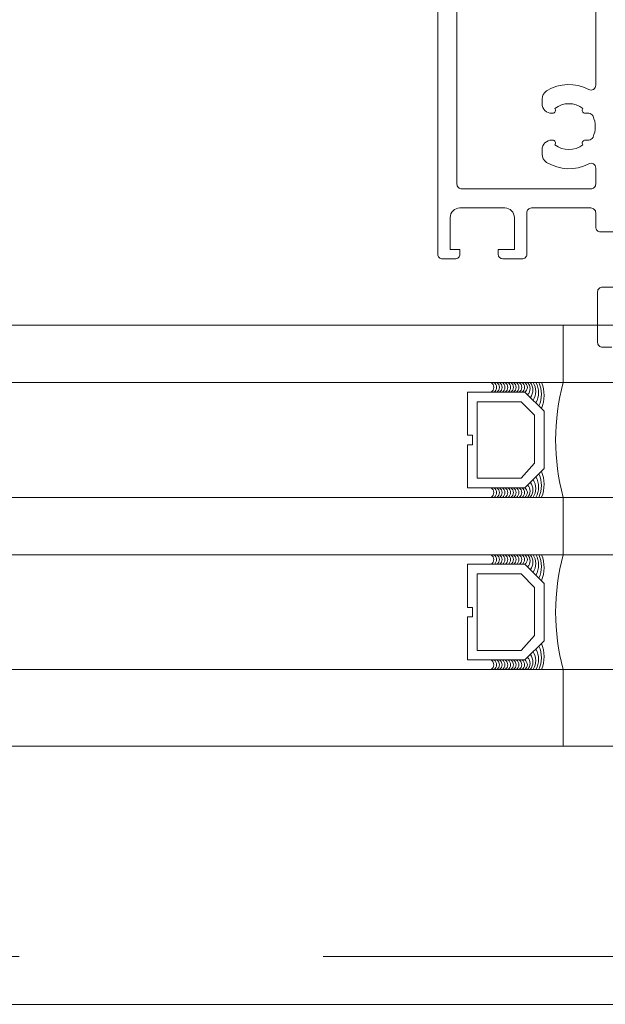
# Model space of a CAD drawing. Header units: millimetres. Extents: x 213386 to 506888, y 183055 to 450952.
# Tile 3 of 256: x 374370 to 374432, y 284292 to 284395. Entities that reach past the tile are written whole.
import ezdxf

# ---------------------------------------------------------------- set-up
doc = ezdxf.new("R2010")
doc.units = ezdxf.units.MM
doc.linetypes.add('ČÁRKOVANÁ', pattern=[19.05, 12.7, -6.35])
doc.layers.add('FASÁDA DETAILNÍ', color=255, linetype='Continuous', lineweight=0)

msp = doc.modelspace()

# ---------------------------------------------------------------- linework, layer by layer
at = {"layer": 'FASÁDA DETAILNÍ'}
for p, q in [((387044.81, 284363.15), (373041.64, 284363.15)), ((393344.81, 284363.15), (373041.64, 284363.15)), ((374494.81, 284363.15), (374022.14, 284363.15)), ((374427.24, 284357.15), (374427.24, 284363.15)), ((373041.64, 284357.15), (387044.81, 284357.15)), ((373041.64, 284357.15), (393344.81, 284357.15)), ((374022.14, 284357.15), (374494.81, 284357.15)), ((387044.81, 284345.15), (373041.64, 284345.15)), ((393344.81, 284345.15), (373041.64, 284345.15)), ((374494.81, 284345.15), (374022.14, 284345.15)), ((374427.24, 284339.15), (374427.24, 284345.15)), ((373041.64, 284339.15), (387044.81, 284339.15)), ((373041.64, 284339.15), (393344.81, 284339.15)), ((374022.14, 284339.15), (374494.81, 284339.15)), ((387044.81, 284327.15), (373041.64, 284327.15)), ((393344.81, 284327.15), (373041.64, 284327.15)), ((374494.81, 284327.15), (374022.14, 284327.15)), ((374427.24, 284319.15), (374427.24, 284327.15)), ((373041.64, 284319.15), (399616.64, 284319.15)), ((374022.14, 284319.15), (376881.14, 284319.15))]:
    msp.add_line(p, q, dxfattribs=at)
for points in [[(399616.64, 284292.15), (373036.64, 284292.15), (373036.64, 307972.15), (399616.64, 307972.15)], [(374417.24, 284356.15), (374423.24, 284356.15), (374425.24, 284354.15), (374425.24, 284348.15), (374423.24, 284346.15), (374417.24, 284346.15), (374417.24, 284350.65), (374417.74, 284350.65), (374417.74, 284351.65), (374417.24, 284351.65)], [(374418.24, 284347.15), (374418.24, 284355.15), (374422.83, 284355.15), (374424.24, 284353.74), (374424.24, 284348.71), (374422.83, 284347.15)], [(374417.24, 284338.15), (374423.24, 284338.15), (374425.24, 284336.15), (374425.24, 284330.15), (374423.24, 284328.15), (374417.24, 284328.15), (374417.24, 284332.65), (374417.74, 284332.65), (374417.74, 284333.65), (374417.24, 284333.65)], [(374418.24, 284329.15), (374418.24, 284337.15), (374422.83, 284337.15), (374424.24, 284335.74), (374424.24, 284330.71), (374422.83, 284329.15)]]:
    msp.add_lwpolyline(points, close=True, dxfattribs=at)
at = {"layer": 'FASÁDA DETAILNÍ', "linetype": 'ČÁRKOVANÁ', "ltscale": 5}
msp.add_lwpolyline([(399611.64, 284297.15), (373041.64, 284297.15), (373041.64, 307967.15), (399611.64, 307967.15)], close=True, dxfattribs=at)
at = {"layer": 'FASÁDA DETAILNÍ'}
for points in [[(374434.13, 284372.9), (374431.13, 284372.9, -0.414214), (374430.63, 284373.4), (374430.63, 284374.9, 0.414214), (374430.13, 284375.4), (374423.93, 284375.4, 0.414214), (374423.43, 284374.9), (374423.43, 284370.57, -0.414214), (374422.93, 284370.07), (374420.93, 284370.07, -0.414201), (374420.43, 284370.57), (374420.43, 284371.07), (374422.13, 284371.07), (374422.13, 284374.4, 0.414214), (374421.13, 284375.4), (374416.43, 284375.4, 0.414214), (374415.43, 284374.4), (374415.43, 284371.07), (374416.43, 284371.07), (374416.43, 284370.57, -0.41422), (374415.93, 284370.07), (374414.63, 284370.07, -0.414214), (374414.13, 284370.57), (374414.13, 284493.57, -0.414214)], [(374416.13, 284491.57), (374416.13, 284377.9, 0.414214), (374416.63, 284377.4), (374430.13, 284377.4, 0.414214), (374430.63, 284377.9), (374430.63, 284379.58, 0.565741), (374429.9, 284380.02, -0.267763), (374425.5, 284380.17, -0.258777), (374425.03, 284381.02), (374425.03, 284381.5, -0.414214), (374426.03, 284382.5), (374426.14, 284382.5, -0.64518), (374426.36, 284382.01, 0.341732), (374429.3, 284382.01, -0.64518), (374429.53, 284382.5), (374429.9, 284382.5, 0.298217), (374430.35, 284382.8, 0.208712), (374430.35, 284385, 0.298217), (374429.9, 284385.3), (374429.53, 284385.3, -0.64518), (374429.3, 284385.8, 0.341732), (374426.36, 284385.8, -0.64518), (374426.14, 284385.3), (374426.03, 284385.3, -0.414214), (374425.03, 284386.3), (374425.03, 284386.79, -0.258777), (374425.5, 284387.64, -0.267763), (374429.9, 284387.79, 0.565741), (374430.63, 284388.23), (374430.63, 284482.26, 0.565741)], [(374432.33, 284360.84), (374431.33, 284360.84, -0.414214), (374430.83, 284361.34), (374430.83, 284366.64, -0.414214), (374431.33, 284367.14), (374434.13, 284367.14, 0.414214)]]:
    msp.add_lwpolyline(points, format="xyb", dxfattribs=at)
for centre, radius, start, end in [((374419.38, 284356.65), 0.596, 303.0366, 56.9634), ((374419.67, 284356.65), 0.596, 303.0366, 56.9634), ((374419.97, 284356.65), 0.596, 303.0366, 56.9634), ((374420.26, 284356.65), 0.596, 303.0366, 56.9634), ((374420.55, 284356.65), 0.596, 303.0366, 56.9634), ((374420.84, 284356.65), 0.596, 303.0366, 56.9634), ((374421.14, 284356.65), 0.596, 303.0366, 56.9634), ((374421.43, 284356.65), 0.596, 303.0366, 56.9634), ((374421.72, 284356.65), 0.596, 303.0366, 56.9634), ((374422.01, 284356.65), 0.596, 303.0366, 56.9634), ((374422.31, 284356.65), 0.596, 303.0366, 56.9634), ((374422.6, 284356.65), 0.596, 303.0366, 56.9634), ((374422.89, 284356.65), 0.596, 303.0366, 56.9634), ((374422.9, 284356.52), 0.879, 313.9949, 46.4964), ((374422.81, 284356.37), 1.26, 321.9656, 38.4996), ((374422.65, 284356.23), 1.71, 327.2949, 32.6857), ((374422.41, 284356.09), 2.25, 331.5273, 28.4028), ((374422.06, 284355.92), 2.9, 335.3067, 25.2952), ((374421.69, 284355.8), 3.55, 337.2938, 22.409), ((374449.14, 284351.15), 22.7, 164.6728, 195.3272), ((374422.06, 284346.39), 2.9, 334.7048, 24.6933), ((374421.69, 284346.51), 3.55, 337.591, 22.7062), ((374422.81, 284345.94), 1.26, 321.5004, 38.0344), ((374422.65, 284346.08), 1.71, 327.3143, 32.7051), ((374422.41, 284346.22), 2.25, 331.5972, 28.4727), ((374419.38, 284345.65), 0.596, 303.0366, 56.9634), ((374419.67, 284345.65), 0.596, 303.0366, 56.9634), ((374419.97, 284345.65), 0.596, 303.0366, 56.9634), ((374420.26, 284345.65), 0.596, 303.0366, 56.9634), ((374420.55, 284345.65), 0.596, 303.0366, 56.9634), ((374420.84, 284345.65), 0.596, 303.0366, 56.9634), ((374421.14, 284345.65), 0.596, 303.0366, 56.9634), ((374421.43, 284345.65), 0.596, 303.0366, 56.9634), ((374421.72, 284345.65), 0.596, 303.0366, 56.9634), ((374422.01, 284345.65), 0.596, 303.0366, 56.9634), ((374422.31, 284345.65), 0.596, 303.0366, 56.9634), ((374422.6, 284345.65), 0.596, 303.0366, 56.9634), ((374422.89, 284345.65), 0.596, 303.0366, 56.9634), ((374422.9, 284345.79), 0.879, 313.5036, 46.0051), ((374419.38, 284338.65), 0.596, 303.0366, 56.9634), ((374419.67, 284338.65), 0.596, 303.0366, 56.9634), ((374419.97, 284338.65), 0.596, 303.0366, 56.9634), ((374420.26, 284338.65), 0.596, 303.0366, 56.9634), ((374420.55, 284338.65), 0.596, 303.0366, 56.9634), ((374420.84, 284338.65), 0.596, 303.0366, 56.9634), ((374421.14, 284338.65), 0.596, 303.0366, 56.9634), ((374421.43, 284338.65), 0.596, 303.0366, 56.9634), ((374421.72, 284338.65), 0.596, 303.0366, 56.9634), ((374422.01, 284338.65), 0.596, 303.0366, 56.9634), ((374422.31, 284338.65), 0.596, 303.0366, 56.9634), ((374422.6, 284338.65), 0.596, 303.0366, 56.9634), ((374422.89, 284338.65), 0.596, 303.0366, 56.9634), ((374422.9, 284338.52), 0.879, 313.9949, 46.4964), ((374422.81, 284338.37), 1.26, 321.9656, 38.4996), ((374422.65, 284338.23), 1.71, 327.2949, 32.6857), ((374422.41, 284338.09), 2.25, 331.5273, 28.4028), ((374422.06, 284337.92), 2.9, 335.3067, 25.2952), ((374421.69, 284337.8), 3.55, 337.2938, 22.409), ((374449.14, 284333.15), 22.7, 164.6728, 195.3272), ((374422.41, 284328.22), 2.25, 331.5972, 28.4727), ((374422.06, 284328.39), 2.9, 334.7048, 24.6933), ((374421.69, 284328.51), 3.55, 337.591, 22.7062), ((374419.38, 284327.65), 0.596, 303.0366, 56.9634), ((374419.67, 284327.65), 0.596, 303.0366, 56.9634), ((374419.97, 284327.65), 0.596, 303.0366, 56.9634), ((374420.26, 284327.65), 0.596, 303.0366, 56.9634), ((374420.55, 284327.65), 0.596, 303.0366, 56.9634), ((374420.84, 284327.65), 0.596, 303.0366, 56.9634), ((374421.14, 284327.65), 0.596, 303.0366, 56.9634), ((374421.43, 284327.65), 0.596, 303.0366, 56.9634), ((374421.72, 284327.65), 0.596, 303.0366, 56.9634), ((374422.01, 284327.65), 0.596, 303.0366, 56.9634), ((374422.31, 284327.65), 0.596, 303.0366, 56.9634), ((374422.6, 284327.65), 0.596, 303.0366, 56.9634), ((374422.89, 284327.65), 0.596, 303.0366, 56.9634), ((374422.9, 284327.79), 0.879, 313.5036, 46.0051), ((374422.81, 284327.94), 1.26, 321.5004, 38.0344), ((374422.65, 284328.08), 1.71, 327.3143, 32.7051)]:
    msp.add_arc(centre, radius, start, end, dxfattribs=at)

doc.saveas('drawing.dxf')
